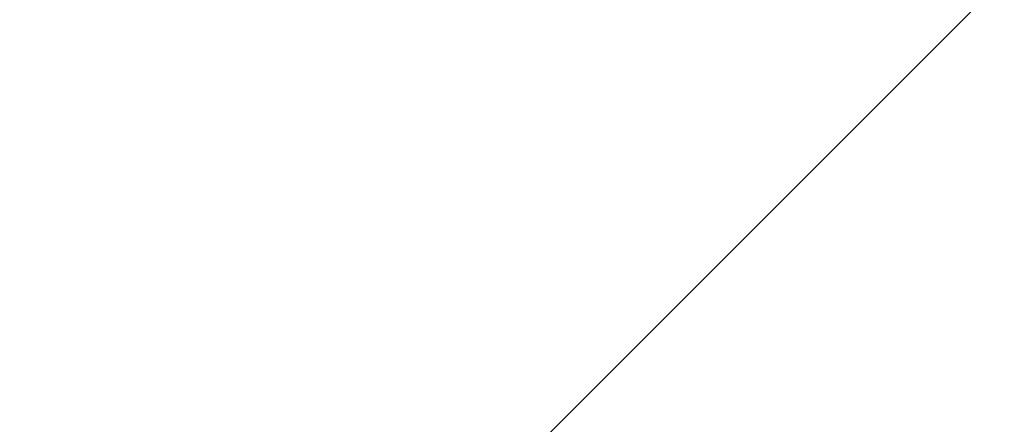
# Model space of a CAD drawing. Header units: millimetres. Extents: x 2605 to 1198744, y 17680 to 73723.
# Tile 168 of 200: x 8551 to 8593, y 52708 to 52725. Entities that reach past the tile are written whole.
import ezdxf

# ---------------------------------------------------------------- set-up
doc = ezdxf.new("R2010")
doc.units = ezdxf.units.MM

msp = doc.modelspace()

# ---------------------------------------------------------------- hatches: boundary and pattern name
at = {"lineweight": 13}
h = msp.add_hatch(dxfattribs=at)
h.set_pattern_fill('ANSI33', color=256, scale=50, style=0)
h.set_pattern_definition([(45, (-21381.03, 16915), (-224.5064, 224.5064), []), (45, (-21156.52, 16915), (-224.5064, 224.5064), [158.75, -79.375])])
h.paths.add_polyline_path([(8673.41118, 52689.15536), (8593.41118, 52689.15536), (8593.41118, 52705.15536), (8553.41118, 52705.15536), (8553.41118, 52707.15536), (8713.41118, 52707.15536), (8713.41118, 52705.15536), (8673.41118, 52705.15536)], flags=16)
edge = h.paths.add_edge_path(flags=16)
edge.add_arc((17408.41302, 53223.98242), 5, 0, 360)
edge = h.paths.add_edge_path(flags=16)
edge.add_arc((17408.41302, 53173.98242), 5, 0, 360)
edge = h.paths.add_edge_path()
edge.add_line((8483.41172, 51049.66842), (8782.03524, 51049.66842))
edge.add_line((8782.03524, 51049.66842), (8778.39869, 52658.15536))
edge.add_arc((8775.39869, 52658.15536), 3, -90, 0.000022, ccw=False)
edge.add_line((8775.39869, 52655.15536), (8772.39869, 52655.15536))
edge.add_line((8772.39869, 52655.15536), (8772.39869, 52695.15536))
edge.add_line((8772.39869, 52695.15536), (8832.39869, 52695.15536))
edge.add_line((8832.39869, 52695.15536), (18702.41302, 52692.35747))
edge.add_line((18702.41302, 52692.35747), (18702.41302, 52699.15536))
edge.add_line((18702.41302, 52699.15536), (18802.41302, 52699.15536))
edge.add_line((18802.41302, 52699.15536), (18802.41302, 52914.15536))
edge.add_line((18802.41302, 52914.15536), (18702.41302, 52914.15536))
edge.add_line((18702.41302, 52914.15536), (18702.41302, 52924.15536))
edge.add_line((18702.41302, 52924.15536), (18802.41302, 52924.15536))
edge.add_line((18802.41302, 52924.15536), (18802.41302, 53149.15536))
edge.add_line((18802.41302, 53149.15536), (17508.41302, 53149.15536))
edge.add_line((17508.41302, 53149.15536), (17508.41302, 53249.15536))
edge.add_line((17508.41302, 53249.15536), (17308.41302, 53249.15536))
edge.add_line((17308.41302, 53249.15536), (17308.41302, 53149.15536))
edge.add_line((17308.41302, 53149.15536), (8483.41118, 53034.15536))
edge.add_line((8483.41118, 53034.15536), (8483.41118, 52684.15536))
edge.add_line((8483.41118, 52684.15536), (8483.41172, 51049.66842))

doc.saveas('drawing.dxf')
